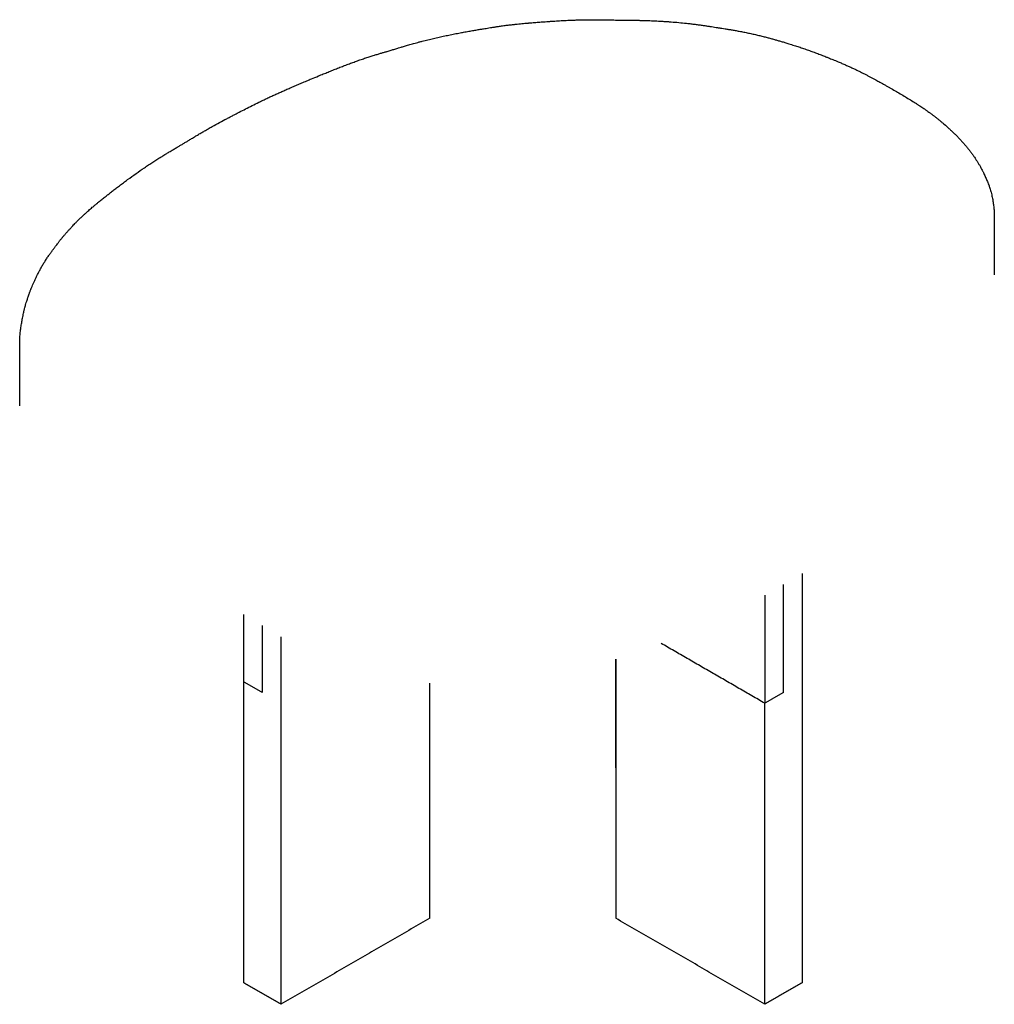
# Model space of a CAD drawing. Header units: millimetres. Extents: x -1839 to 1843, y -280 to 280.
# Tile 1 of 41: x -1839 to -1284, y -280 to 280. Entities that reach past the tile are written whole.
import ezdxf

# ---------------------------------------------------------------- set-up
doc = ezdxf.new("R2010")
doc.units = ezdxf.units.MM
doc.layers.add('Défaut', color=7, linetype='Continuous', true_color=0x000000)

msp = doc.modelspace()

# ---------------------------------------------------------------- linework, layer by layer
at = {"layer": 'Défaut', "lineweight": -3}
for points, knots in [([(-1791.59, 178.35), (-1791.29, 178.59), (-1790.99, 178.83), (-1790.68, 179.07), (-1790.3, 179.38), (-1789.92, 179.68), (-1789.54, 179.98), (-1789, 180.41), (-1788.46, 180.84), (-1787.92, 181.27), (-1787.32, 181.75), (-1786.71, 182.23), (-1786.11, 182.7), (-1785.45, 183.22), (-1784.79, 183.73), (-1784.12, 184.24), (-1783.42, 184.79), (-1782.72, 185.33), (-1782.01, 185.87), (-1781.26, 186.44), (-1780.51, 187.01), (-1779.76, 187.57), (-1778.96, 188.17), (-1778.15, 188.77), (-1777.34, 189.37), (-1775.76, 190.53), (-1774.15, 191.68), (-1772.53, 192.83), (-1770.95, 193.94), (-1769.35, 195.04), (-1767.73, 196.13), (-1766.94, 196.66), (-1766.15, 197.19), (-1765.35, 197.72), (-1764.56, 198.24), (-1763.77, 198.76), (-1762.98, 199.27), (-1762.19, 199.78), (-1761.41, 200.29), (-1760.62, 200.79), (-1760.23, 201.03), (-1759.84, 201.28), (-1759.45, 201.52), (-1759.07, 201.77), (-1758.68, 202.01), (-1758.29, 202.25), (-1757.55, 202.71), (-1756.8, 203.18), (-1756.05, 203.64), (-1755.57, 203.93), (-1755.09, 204.22), (-1754.6, 204.51), (-1753.91, 204.93), (-1753.22, 205.35), (-1752.52, 205.77), (-1751.86, 206.16), (-1751.2, 206.55), (-1750.54, 206.95), (-1749.92, 207.32), (-1749.29, 207.69), (-1748.67, 208.06), (-1748.18, 208.35), (-1747.68, 208.64), (-1747.19, 208.93), (-1746.91, 209.1), (-1746.63, 209.26), (-1746.34, 209.43), (-1745.78, 209.76), (-1745.23, 210.09), (-1744.67, 210.43), (-1744.13, 210.75), (-1743.6, 211.07), (-1743.07, 211.39), (-1742.5, 211.73), (-1741.94, 212.06), (-1741.38, 212.4), (-1740.68, 212.82), (-1739.99, 213.24), (-1739.3, 213.65), (-1738.68, 214.02), (-1738.06, 214.39), (-1737.44, 214.76), (-1736.8, 215.15), (-1736.15, 215.53), (-1735.5, 215.92), (-1734.82, 216.32), (-1734.15, 216.72), (-1733.47, 217.11), (-1732.76, 217.52), (-1732.05, 217.93), (-1731.33, 218.34), (-1730.97, 218.55), (-1730.6, 218.76), (-1730.23, 218.97), (-1729.87, 219.17), (-1729.51, 219.38), (-1729.14, 219.58), (-1727.74, 220.36), (-1726.32, 221.14), (-1724.89, 221.91), (-1723.56, 222.63), (-1722.23, 223.34), (-1720.88, 224.04), (-1720.25, 224.38), (-1719.62, 224.71), (-1718.99, 225.04), (-1718.38, 225.36), (-1717.77, 225.67), (-1717.16, 225.99), (-1716.86, 226.14), (-1716.57, 226.3), (-1716.27, 226.45), (-1715.99, 226.6), (-1715.7, 226.75), (-1715.41, 226.9), (-1714.84, 227.19), (-1714.26, 227.49), (-1713.68, 227.79), (-1712.5, 228.4), (-1711.32, 229.01), (-1710.13, 229.62), (-1708.9, 230.25), (-1707.67, 230.87), (-1706.43, 231.49), (-1705.14, 232.14), (-1703.85, 232.78), (-1702.55, 233.42), (-1701.88, 233.75), (-1701.21, 234.07), (-1700.54, 234.4), (-1699.86, 234.72), (-1699.18, 235.05), (-1698.49, 235.38), (-1697.74, 235.73), (-1696.98, 236.09), (-1696.22, 236.44), (-1695.51, 236.78), (-1694.79, 237.11), (-1694.06, 237.44), (-1693.33, 237.78), (-1692.59, 238.12), (-1691.84, 238.45), (-1691.08, 238.8), (-1690.32, 239.14), (-1689.55, 239.48), (-1688.77, 239.83), (-1687.97, 240.18), (-1687.18, 240.53), (-1686.36, 240.89), (-1685.54, 241.25), (-1684.71, 241.61), (-1683.85, 241.98), (-1683, 242.35), (-1682.14, 242.72), (-1681.26, 243.09), (-1680.38, 243.47), (-1679.49, 243.85), (-1678.59, 244.23), (-1677.69, 244.61), (-1676.78, 245), (-1676.29, 245.2), (-1675.81, 245.41), (-1675.32, 245.61), (-1674.39, 246), (-1673.47, 246.38), (-1672.55, 246.77), (-1671.25, 247.31), (-1669.94, 247.85), (-1668.63, 248.39), (-1667.71, 248.77), (-1666.78, 249.15), (-1665.86, 249.52), (-1664.94, 249.89), (-1664.03, 250.26), (-1663.11, 250.63), (-1662.21, 251), (-1661.3, 251.36), (-1660.39, 251.72), (-1659.49, 252.08), (-1658.59, 252.44), (-1657.68, 252.79), (-1656.79, 253.14), (-1655.9, 253.48), (-1655, 253.83), (-1654.12, 254.17), (-1653.23, 254.51), (-1652.34, 254.85), (-1651.45, 255.18), (-1650.56, 255.51), (-1649.67, 255.84), (-1648.77, 256.17), (-1647.88, 256.49), (-1646.98, 256.81), (-1646.53, 256.98), (-1646.08, 257.14), (-1645.62, 257.3), (-1645.17, 257.45), (-1644.72, 257.61), (-1644.26, 257.77), (-1643.38, 258.07), (-1642.5, 258.37), (-1641.62, 258.66), (-1640.78, 258.94), (-1639.95, 259.21), (-1639.11, 259.48), (-1638.33, 259.73), (-1637.55, 259.98), (-1636.77, 260.22), (-1636.06, 260.44), (-1635.34, 260.66), (-1634.63, 260.87), (-1633.99, 261.07), (-1633.35, 261.26), (-1632.71, 261.45), (-1632.16, 261.61), (-1631.6, 261.77), (-1631.05, 261.93), (-1630.72, 262.03), (-1630.39, 262.13), (-1630.05, 262.23), (-1629.84, 262.29), (-1629.63, 262.35), (-1629.42, 262.41), (-1628.7, 262.62), (-1627.98, 262.83), (-1627.26, 263.05), (-1626.52, 263.27), (-1625.77, 263.49), (-1625.03, 263.71), (-1624.33, 263.93), (-1623.63, 264.14), (-1622.93, 264.35), (-1622.43, 264.5), (-1621.94, 264.65), (-1621.44, 264.8), (-1621.21, 264.87), (-1620.99, 264.93), (-1620.76, 265), (-1620.4, 265.11), (-1620.03, 265.22), (-1619.66, 265.33), (-1619.27, 265.45), (-1618.88, 265.57), (-1618.48, 265.69), (-1618.06, 265.81), (-1617.63, 265.94), (-1617.21, 266.06), (-1616.75, 266.2), (-1616.29, 266.33), (-1615.83, 266.46), (-1615.35, 266.6), (-1614.86, 266.74), (-1614.37, 266.88), (-1613.85, 267.02), (-1613.33, 267.16), (-1612.81, 267.3), (-1612.27, 267.45), (-1611.73, 267.6), (-1611.19, 267.74), (-1610.63, 267.89), (-1610.07, 268.03), (-1609.52, 268.18), (-1608.97, 268.32), (-1608.42, 268.46), (-1607.87, 268.59), (-1607.33, 268.73), (-1606.79, 268.86), (-1606.24, 269), (-1605.71, 269.13), (-1605.17, 269.26), (-1604.62, 269.39), (-1603.57, 269.64), (-1602.52, 269.88), (-1601.47, 270.13), (-1600.4, 270.37), (-1599.34, 270.61), (-1598.27, 270.85), (-1597.21, 271.08), (-1596.15, 271.31), (-1595.08, 271.53), (-1594.02, 271.76), (-1592.95, 271.98), (-1591.88, 272.19), (-1590.81, 272.41), (-1589.74, 272.62), (-1588.67, 272.82), (-1588.14, 272.93), (-1587.6, 273.03), (-1587.06, 273.13), (-1586.71, 273.19), (-1586.35, 273.26), (-1585.99, 273.33), (-1585.47, 273.42), (-1584.95, 273.51), (-1584.43, 273.61), (-1583.94, 273.69), (-1583.44, 273.78), (-1582.94, 273.87), (-1582.02, 274.03), (-1581.09, 274.19), (-1580.16, 274.34), (-1579.73, 274.42), (-1579.29, 274.49), (-1578.86, 274.56), (-1578.04, 274.7), (-1577.21, 274.84), (-1576.39, 274.97), (-1575.78, 275.08), (-1575.17, 275.18), (-1574.56, 275.28), (-1574.08, 275.36), (-1573.6, 275.44), (-1573.11, 275.52), (-1572.58, 275.61), (-1572.05, 275.7), (-1571.52, 275.78), (-1570.94, 275.88), (-1570.37, 275.97), (-1569.79, 276.06), (-1569.17, 276.16), (-1568.56, 276.25), (-1567.94, 276.35), (-1567.27, 276.45), (-1566.61, 276.55), (-1565.94, 276.65), (-1565.23, 276.75), (-1564.52, 276.85), (-1563.81, 276.95), (-1563.25, 277.03), (-1562.7, 277.1), (-1562.15, 277.17), (-1561.42, 277.27), (-1560.69, 277.36), (-1559.96, 277.45), (-1559.13, 277.55), (-1558.29, 277.64), (-1557.45, 277.74), (-1556.79, 277.81), (-1556.13, 277.88), (-1555.47, 277.95), (-1554.84, 278.01), (-1554.21, 278.08), (-1553.58, 278.14), (-1552.99, 278.2), (-1552.39, 278.25), (-1551.8, 278.31), (-1551.24, 278.36), (-1550.68, 278.41), (-1550.12, 278.46), (-1549.86, 278.48), (-1549.59, 278.51), (-1549.32, 278.53), (-1549.2, 278.54), (-1549.07, 278.55), (-1548.94, 278.56), (-1548.81, 278.57), (-1548.67, 278.58), (-1548.54, 278.6), (-1548.29, 278.62), (-1548.03, 278.64), (-1547.78, 278.66), (-1546.76, 278.75), (-1545.74, 278.83), (-1544.72, 278.91), (-1543.7, 278.99), (-1542.67, 279.07), (-1541.65, 279.15), (-1540.63, 279.23), (-1539.61, 279.3), (-1538.59, 279.37), (-1538.12, 279.41), (-1537.65, 279.44), (-1537.18, 279.47), (-1536.92, 279.49), (-1536.66, 279.51), (-1536.4, 279.53), (-1535.29, 279.6), (-1534.19, 279.68), (-1533.08, 279.74), (-1531.86, 279.82), (-1530.64, 279.89), (-1529.42, 279.96), (-1528.1, 280.03), (-1526.78, 280.09), (-1525.45, 280.15), (-1524.75, 280.18), (-1524.05, 280.2), (-1523.35, 280.23), (-1522.64, 280.25), (-1521.93, 280.28), (-1521.22, 280.3), (-1520.52, 280.32), (-1519.81, 280.34), (-1519.11, 280.35), (-1518.4, 280.37), (-1517.7, 280.38), (-1516.99, 280.4), (-1515.59, 280.42), (-1514.18, 280.43), (-1512.77, 280.44), (-1511.37, 280.45), (-1509.97, 280.45), (-1508.56, 280.44), (-1508.21, 280.43), (-1507.86, 280.43), (-1507.5, 280.43), (-1507.16, 280.42), (-1506.82, 280.42), (-1506.48, 280.42), (-1505.83, 280.41), (-1505.17, 280.4), (-1504.52, 280.39), (-1503.93, 280.37), (-1503.33, 280.36), (-1502.73, 280.35), (-1502.18, 280.34), (-1501.64, 280.33), (-1501.09, 280.31), (-1500.53, 280.3), (-1499.97, 280.29), (-1499.4, 280.27), (-1498.98, 280.26), (-1498.55, 280.25), (-1498.13, 280.24), (-1497.76, 280.24), (-1497.39, 280.23), (-1497.02, 280.22), (-1496.86, 280.22), (-1496.7, 280.21), (-1496.54, 280.21), (-1496.39, 280.21), (-1496.24, 280.21), (-1496.08, 280.2), (-1495.76, 280.2), (-1495.44, 280.19), (-1495.12, 280.19), (-1494.76, 280.19), (-1494.4, 280.18), (-1494.04, 280.18), (-1493.64, 280.17), (-1493.24, 280.17), (-1492.83, 280.17), (-1492.31, 280.16), (-1491.78, 280.16), (-1491.26, 280.16), (-1490.76, 280.15), (-1490.27, 280.15), (-1489.78, 280.14), (-1489.24, 280.14), (-1488.7, 280.13), (-1488.17, 280.12), (-1487.58, 280.12), (-1487, 280.11), (-1486.42, 280.1), (-1486.11, 280.09), (-1485.81, 280.09), (-1485.5, 280.08), (-1485.19, 280.07), (-1484.88, 280.07), (-1484.57, 280.06), (-1483.94, 280.05), (-1483.31, 280.03), (-1482.68, 280.01), (-1482.04, 279.99), (-1481.4, 279.97), (-1480.76, 279.95), (-1480.11, 279.93), (-1479.46, 279.9), (-1478.81, 279.88), (-1478.15, 279.85), (-1477.49, 279.82), (-1476.84, 279.79), (-1476.17, 279.76), (-1475.51, 279.72), (-1474.84, 279.69), (-1474.18, 279.65), (-1473.51, 279.61), (-1472.84, 279.57), (-1472.17, 279.53), (-1471.5, 279.49), (-1470.83, 279.44), (-1470.14, 279.39), (-1469.45, 279.34), (-1468.76, 279.29), (-1467.33, 279.19), (-1465.91, 279.07), (-1464.48, 278.95), (-1462.99, 278.81), (-1461.49, 278.67), (-1460, 278.52), (-1459.23, 278.44), (-1458.45, 278.35), (-1457.68, 278.26), (-1456.89, 278.18), (-1456.1, 278.08), (-1455.31, 277.99), (-1454.47, 277.88), (-1453.62, 277.78), (-1452.78, 277.67), (-1452.04, 277.57), (-1451.29, 277.47), (-1450.55, 277.36), (-1449.85, 277.27), (-1449.15, 277.17), (-1448.45, 277.06), (-1447.79, 276.97), (-1447.14, 276.87), (-1446.48, 276.77), (-1445.87, 276.68), (-1445.25, 276.58), (-1444.63, 276.49), (-1444.06, 276.4), (-1443.48, 276.31), (-1442.9, 276.22), (-1442.36, 276.13), (-1441.81, 276.04), (-1441.27, 275.96), (-1440.99, 275.91), (-1440.7, 275.87), (-1440.42, 275.82), (-1440.13, 275.78), (-1439.85, 275.73), (-1439.56, 275.69), (-1439.28, 275.64), (-1439.01, 275.6), (-1438.73, 275.55), (-1438.14, 275.46), (-1437.54, 275.36), (-1436.94, 275.27), (-1436.29, 275.16), (-1435.64, 275.06), (-1434.99, 274.95), (-1434.29, 274.83), (-1433.59, 274.71), (-1432.89, 274.59), (-1432.14, 274.47), (-1431.39, 274.34), (-1430.65, 274.2), (-1430.25, 274.13), (-1429.86, 274.06), (-1429.47, 273.99), (-1429.06, 273.92), (-1428.65, 273.84), (-1428.25, 273.76), (-1427.83, 273.69), (-1427.4, 273.61), (-1426.98, 273.52), (-1426.55, 273.44), (-1426.12, 273.36), (-1425.69, 273.27), (-1425.24, 273.18), (-1424.79, 273.09), (-1424.34, 273), (-1423.89, 272.9), (-1423.43, 272.81), (-1422.98, 272.71), (-1422.53, 272.62), (-1422.09, 272.52), (-1421.64, 272.42), (-1421.2, 272.32), (-1420.76, 272.23), (-1420.33, 272.13), (-1419.47, 271.93), (-1418.62, 271.73), (-1417.77, 271.53), (-1416.96, 271.33), (-1416.15, 271.13), (-1415.34, 270.92), (-1414.57, 270.73), (-1413.81, 270.53), (-1413.04, 270.33), (-1412.32, 270.14), (-1411.61, 269.94), (-1410.89, 269.75), (-1410.21, 269.56), (-1409.54, 269.37), (-1408.86, 269.18), (-1408.22, 269), (-1407.58, 268.82), (-1406.94, 268.63), (-1406.28, 268.44), (-1405.63, 268.25), (-1404.97, 268.06), (-1404.26, 267.85), (-1403.55, 267.64), (-1402.84, 267.43), (-1402.07, 267.2), (-1401.3, 266.97), (-1400.54, 266.73), (-1399.53, 266.42), (-1398.51, 266.11), (-1397.51, 265.78), (-1396.64, 265.51), (-1395.77, 265.23), (-1394.91, 264.94), (-1394.01, 264.64), (-1393.1, 264.34), (-1392.21, 264.03), (-1391.26, 263.71), (-1390.33, 263.39), (-1389.4, 263.06), (-1388.79, 262.84), (-1388.18, 262.62), (-1387.57, 262.4), (-1387.11, 262.23), (-1386.64, 262.06), (-1386.18, 261.89), (-1385.72, 261.72), (-1385.26, 261.55), (-1384.8, 261.37), (-1383.9, 261.04), (-1383.01, 260.7), (-1382.12, 260.35), (-1381.26, 260.02), (-1380.4, 259.68), (-1379.54, 259.34), (-1379.04, 259.14), (-1378.53, 258.94), (-1378.03, 258.74), (-1377.22, 258.41), (-1376.41, 258.08), (-1375.61, 257.75), (-1374.58, 257.33), (-1373.55, 256.9), (-1372.53, 256.47), (-1371.81, 256.17), (-1371.08, 255.86), (-1370.36, 255.55), (-1369.67, 255.25), (-1368.98, 254.95), (-1368.29, 254.65), (-1367.62, 254.35), (-1366.95, 254.06), (-1366.29, 253.76), (-1365.63, 253.46), (-1364.98, 253.16), (-1364.34, 252.87), (-1363.7, 252.57), (-1363.07, 252.27), (-1362.44, 251.98), (-1361.83, 251.68), (-1361.22, 251.39), (-1360.61, 251.09), (-1360.02, 250.81), (-1359.44, 250.52), (-1358.86, 250.22), (-1358.3, 249.94), (-1357.75, 249.66), (-1357.2, 249.38), (-1356.67, 249.11), (-1356.14, 248.83), (-1355.61, 248.56), (-1355.1, 248.29), (-1354.58, 248.02), (-1354.07, 247.74), (-1353.56, 247.47), (-1353.05, 247.2), (-1352.55, 246.93), (-1352.05, 246.66), (-1351.55, 246.39), (-1351.05, 246.12), (-1350.29, 245.71), (-1349.54, 245.29), (-1348.79, 244.88), (-1347.82, 244.34), (-1346.85, 243.8), (-1345.88, 243.26), (-1345.41, 242.99), (-1344.93, 242.72), (-1344.45, 242.45), (-1343.97, 242.18), (-1343.5, 241.91), (-1343.02, 241.64), (-1342.05, 241.09), (-1341.09, 240.53), (-1340.12, 239.98), (-1339.14, 239.41), (-1338.17, 238.84), (-1337.19, 238.27), (-1336.21, 237.69), (-1335.23, 237.1), (-1334.26, 236.51), (-1333.29, 235.93), (-1332.33, 235.34), (-1331.37, 234.75), (-1330.46, 234.18), (-1329.55, 233.61), (-1328.65, 233.04), (-1328.2, 232.76), (-1327.76, 232.48), (-1327.33, 232.19), (-1326.9, 231.92), (-1326.47, 231.64), (-1326.04, 231.36), (-1325.63, 231.08), (-1325.21, 230.81), (-1324.8, 230.53), (-1324.44, 230.3), (-1324.09, 230.06), (-1323.73, 229.82), (-1323.53, 229.68), (-1323.32, 229.54), (-1323.12, 229.4), (-1322.7, 229.11), (-1322.27, 228.82), (-1321.86, 228.53), (-1321.53, 228.3), (-1321.21, 228.07), (-1320.89, 227.84), (-1320.67, 227.68), (-1320.45, 227.52), (-1320.23, 227.37), (-1320.02, 227.21), (-1319.8, 227.05), (-1319.58, 226.89), (-1319.36, 226.72), (-1319.15, 226.56), (-1318.93, 226.4), (-1318.71, 226.24), (-1318.5, 226.07), (-1318.28, 225.91), (-1317.86, 225.58), (-1317.43, 225.25), (-1317.01, 224.92), (-1316.6, 224.59), (-1316.19, 224.27), (-1315.78, 223.94), (-1315.38, 223.61), (-1314.99, 223.29), (-1314.59, 222.96), (-1314.19, 222.62), (-1313.79, 222.29), (-1313.39, 221.95), (-1312.97, 221.59), (-1312.55, 221.23), (-1312.13, 220.87), (-1311.25, 220.1), (-1310.38, 219.33), (-1309.52, 218.55), (-1309.05, 218.12), (-1308.58, 217.69), (-1308.11, 217.25), (-1307.62, 216.79), (-1307.14, 216.33), (-1306.66, 215.87), (-1306.16, 215.39), (-1305.67, 214.9), (-1305.19, 214.41), (-1304.94, 214.16), (-1304.69, 213.91), (-1304.44, 213.66), (-1304.29, 213.5), (-1304.14, 213.35), (-1304, 213.2), (-1303.75, 212.94), (-1303.5, 212.68), (-1303.25, 212.42), (-1302.77, 211.9), (-1302.3, 211.39), (-1301.83, 210.87), (-1301.37, 210.36), (-1300.92, 209.84), (-1300.48, 209.33), (-1300.04, 208.82), (-1299.61, 208.31), (-1299.19, 207.8), (-1298.78, 207.3), (-1298.37, 206.79), (-1297.97, 206.28), (-1297.58, 205.78), (-1297.19, 205.28), (-1296.81, 204.77), (-1296.62, 204.52), (-1296.43, 204.26), (-1296.24, 204), (-1295.88, 203.5), (-1295.52, 203), (-1295.17, 202.5), (-1294.96, 202.2), (-1294.76, 201.9), (-1294.56, 201.6), (-1294.23, 201.11), (-1293.91, 200.62), (-1293.6, 200.13), (-1293.29, 199.66), (-1293, 199.18), (-1292.71, 198.71), (-1292.44, 198.25), (-1292.17, 197.79), (-1291.91, 197.33), (-1291.65, 196.89), (-1291.41, 196.45), (-1291.17, 196.01), (-1290.94, 195.59), (-1290.72, 195.18), (-1290.51, 194.76), (-1290.26, 194.29), (-1290.02, 193.81), (-1289.79, 193.33), (-1289.61, 192.97), (-1289.43, 192.61), (-1289.26, 192.25), (-1289.09, 191.89), (-1288.92, 191.54), (-1288.76, 191.18), (-1288.59, 190.81), (-1288.42, 190.43), (-1288.25, 190.06), (-1288.08, 189.66), (-1287.91, 189.27), (-1287.74, 188.87), (-1287.57, 188.45), (-1287.4, 188.03), (-1287.23, 187.62), (-1287.06, 187.18), (-1286.9, 186.74), (-1286.74, 186.3), (-1286.52, 185.71), (-1286.32, 185.13), (-1286.13, 184.54), (-1285.98, 184.06), (-1285.83, 183.58), (-1285.69, 183.1), (-1285.6, 182.78), (-1285.51, 182.45), (-1285.42, 182.13), (-1285.29, 181.65), (-1285.17, 181.17), (-1285.06, 180.69), (-1284.95, 180.22), (-1284.85, 179.75), (-1284.75, 179.29), (-1284.66, 178.83), (-1284.57, 178.38), (-1284.49, 177.93), (-1284.44, 177.67), (-1284.4, 177.41), (-1284.35, 177.15), (-1284.28, 176.71), (-1284.21, 176.27), (-1284.15, 175.83), (-1284.09, 175.41), (-1284.03, 174.98), (-1283.98, 174.55), (-1283.93, 174.13), (-1283.89, 173.71), (-1283.85, 173.29), (-1283.81, 172.88), (-1283.77, 172.46), (-1283.74, 172.05), (-1283.71, 171.64), (-1283.68, 171.24), (-1283.66, 170.83), (-1283.62, 170.03), (-1283.59, 169.24), (-1283.58, 168.45), (-1283.58, 168.21), (-1283.58, 167.98), (-1283.58, 167.75)], [0, 0, 0, 0, 1.551627, 1.551627, 1.551627, 3.496601, 3.496601, 3.496601, 6.254117, 6.254117, 6.254117, 9.324867, 9.324867, 9.324867, 12.651085, 12.651085, 12.651085, 16.179906, 16.179906, 16.179906, 19.877402, 19.877402, 19.877402, 23.825042, 23.825042, 23.825042, 31.504526, 31.504526, 31.504526, 38.974338, 38.974338, 38.974338, 42.614452, 42.614452, 42.614452, 46.204308, 46.204308, 46.204308, 49.727243, 49.727243, 49.727243, 51.456373, 51.456373, 51.456373, 53.167293, 53.167293, 53.167293, 56.45505, 56.45505, 56.45505, 58.55024, 58.55024, 58.55024, 61.55874, 61.55874, 61.55874, 64.402221, 64.402221, 64.402221, 67.086832, 67.086832, 67.086832, 69.201233, 69.201233, 69.201233, 70.417887, 70.417887, 70.417887, 72.818165, 72.818165, 72.818165, 75.129292, 75.129292, 75.129292, 77.570555, 77.570555, 77.570555, 80.564605, 80.564605, 80.564605, 83.24059, 83.24059, 83.24059, 86.029092, 86.029092, 86.029092, 88.931124, 88.931124, 88.931124, 91.948277, 91.948277, 91.948277, 93.488662, 93.488662, 93.488662, 95.012128, 95.012128, 95.012128, 100.87213, 100.87213, 100.87213, 106.325353, 106.325353, 106.325353, 108.887465, 108.887465, 108.887465, 111.347478, 111.347478, 111.347478, 112.538563, 112.538563, 112.538563, 113.695285, 113.695285, 113.695285, 116.018842, 116.018842, 116.018842, 120.77471, 120.77471, 120.77471, 125.701524, 125.701524, 125.701524, 130.816774, 130.816774, 130.816774, 133.445827, 133.445827, 133.445827, 136.10265, 136.10265, 136.10265, 139.02876, 139.02876, 139.02876, 141.795636, 141.795636, 141.795636, 144.624812, 144.624812, 144.624812, 147.523179, 147.523179, 147.523179, 150.510875, 150.510875, 150.510875, 153.610903, 153.610903, 153.610903, 156.81924, 156.81924, 156.81924, 160.112094, 160.112094, 160.112094, 163.473875, 163.473875, 163.473875, 165.288968, 165.288968, 165.288968, 168.703726, 168.703726, 168.703726, 173.524588, 173.524588, 173.524588, 176.920995, 176.920995, 176.920995, 180.27241, 180.27241, 180.27241, 183.588151, 183.588151, 183.588151, 186.862604, 186.862604, 186.862604, 190.092238, 190.092238, 190.092238, 193.288651, 193.288651, 193.288651, 196.467628, 196.467628, 196.467628, 199.639539, 199.639539, 199.639539, 201.230259, 201.230259, 201.230259, 202.819018, 202.819018, 202.819018, 205.886578, 205.886578, 205.886578, 208.766676, 208.766676, 208.766676, 211.432627, 211.432627, 211.432627, 213.854995, 213.854995, 213.854995, 216.011694, 216.011694, 216.011694, 217.876744, 217.876744, 217.876744, 218.99323, 218.99323, 218.99323, 219.698948, 219.698948, 219.698948, 222.12761, 222.12761, 222.12761, 224.64197, 224.64197, 224.64197, 227.011077, 227.011077, 227.011077, 228.690809, 228.690809, 228.690809, 229.45367, 229.45367, 229.45367, 230.696665, 230.696665, 230.696665, 232.024978, 232.024978, 232.024978, 233.456558, 233.456558, 233.456558, 234.993662, 234.993662, 234.993662, 236.627799, 236.627799, 236.627799, 238.349137, 238.349137, 238.349137, 240.145444, 240.145444, 240.145444, 241.974902, 241.974902, 241.974902, 243.769889, 243.769889, 243.769889, 245.542282, 245.542282, 245.542282, 247.299055, 247.299055, 247.299055, 250.706988, 250.706988, 250.706988, 254.139391, 254.139391, 254.139391, 257.542724, 257.542724, 257.542724, 260.940951, 260.940951, 260.940951, 264.330169, 264.330169, 264.330169, 266.021452, 266.021452, 266.021452, 267.150188, 267.150188, 267.150188, 268.77746, 268.77746, 268.77746, 270.335653, 270.335653, 270.335653, 273.240201, 273.240201, 273.240201, 274.596093, 274.596093, 274.596093, 277.164245, 277.164245, 277.164245, 279.065393, 279.065393, 279.065393, 280.579088, 280.579088, 280.579088, 282.234671, 282.234671, 282.234671, 284.025291, 284.025291, 284.025291, 285.948565, 285.948565, 285.948565, 288.006799, 288.006799, 288.006799, 290.2076, 290.2076, 290.2076, 291.906544, 291.906544, 291.906544, 294.144797, 294.144797, 294.144797, 296.706049, 296.706049, 296.706049, 298.726047, 298.726047, 298.726047, 300.639509, 300.639509, 300.639509, 302.446461, 302.446461, 302.446461, 304.142378, 304.142378, 304.142378, 304.949076, 304.949076, 304.949076, 305.34085, 305.34085, 305.34085, 305.738854, 305.738854, 305.738854, 306.511407, 306.511407, 306.511407, 309.600501, 309.600501, 309.600501, 312.697528, 312.697528, 312.697528, 315.78821, 315.78821, 315.78821, 317.200521, 317.200521, 317.200521, 317.987724, 317.987724, 317.987724, 321.334585, 321.334585, 321.334585, 325.005305, 325.005305, 325.005305, 328.991835, 328.991835, 328.991835, 331.100657, 331.100657, 331.100657, 333.226551, 333.226551, 333.226551, 335.343957, 335.343957, 335.343957, 337.463034, 337.463034, 337.463034, 341.681692, 341.681692, 341.681692, 345.893584, 345.893584, 345.893584, 346.952357, 346.952357, 346.952357, 347.980905, 347.980905, 347.980905, 349.93192, 349.93192, 349.93192, 351.72776, 351.72776, 351.72776, 353.364367, 353.364367, 353.364367, 355.059656, 355.059656, 355.059656, 356.334164, 356.334164, 356.334164, 357.438297, 357.438297, 357.438297, 357.925346, 357.925346, 357.925346, 358.377941, 358.377941, 358.377941, 359.341708, 359.341708, 359.341708, 360.424068, 360.424068, 360.424068, 361.628549, 361.628549, 361.628549, 363.205876, 363.205876, 363.205876, 364.68855, 364.68855, 364.68855, 366.298864, 366.298864, 366.298864, 368.045865, 368.045865, 368.045865, 368.964467, 368.964467, 368.964467, 369.899772, 369.899772, 369.899772, 371.789893, 371.789893, 371.789893, 373.713058, 373.713058, 373.713058, 375.665734, 375.665734, 375.665734, 377.644073, 377.644073, 377.644073, 379.644257, 379.644257, 379.644257, 381.655513, 381.655513, 381.655513, 383.685359, 383.685359, 383.685359, 385.767738, 385.767738, 385.767738, 390.08587, 390.08587, 390.08587, 394.626827, 394.626827, 394.626827, 396.989995, 396.989995, 396.989995, 399.407441, 399.407441, 399.407441, 401.999234, 401.999234, 401.999234, 404.289851, 404.289851, 404.289851, 406.453116, 406.453116, 406.453116, 408.486516, 408.486516, 408.486516, 410.397748, 410.397748, 410.397748, 412.196008, 412.196008, 412.196008, 413.885897, 413.885897, 413.885897, 414.77226, 414.77226, 414.77226, 415.658624, 415.658624, 415.658624, 416.518943, 416.518943, 416.518943, 418.374318, 418.374318, 418.374318, 420.400689, 420.400689, 420.400689, 422.58955, 422.58955, 422.58955, 424.936944, 424.936944, 424.936944, 426.171091, 426.171091, 426.171091, 427.453527, 427.453527, 427.453527, 428.781867, 428.781867, 428.781867, 430.153504, 430.153504, 430.153504, 431.576485, 431.576485, 431.576485, 433.025126, 433.025126, 433.025126, 434.458428, 434.458428, 434.458428, 435.867816, 435.867816, 435.867816, 438.622468, 438.622468, 438.622468, 441.27, 441.27, 441.27, 443.788802, 443.788802, 443.788802, 446.168666, 446.168666, 446.168666, 448.420054, 448.420054, 448.420054, 450.56359, 450.56359, 450.56359, 452.764658, 452.764658, 452.764658, 455.16613, 455.16613, 455.16613, 457.75667, 457.75667, 457.75667, 461.208467, 461.208467, 461.208467, 464.184898, 464.184898, 464.184898, 467.316572, 467.316572, 467.316572, 470.59594, 470.59594, 470.59594, 472.74412, 472.74412, 472.74412, 474.40113, 474.40113, 474.40113, 476.040685, 476.040685, 476.040685, 479.247497, 479.247497, 479.247497, 482.366609, 482.366609, 482.366609, 484.204921, 484.204921, 484.204921, 487.16455, 487.16455, 487.16455, 490.958001, 490.958001, 490.958001, 493.657976, 493.657976, 493.657976, 496.251076, 496.251076, 496.251076, 498.781054, 498.781054, 498.781054, 501.265828, 501.265828, 501.265828, 503.709208, 503.709208, 503.709208, 506.094903, 506.094903, 506.094903, 508.401348, 508.401348, 508.401348, 510.618028, 510.618028, 510.618028, 512.746919, 512.746919, 512.746919, 514.838027, 514.838027, 514.838027, 516.910707, 516.910707, 516.910707, 518.971286, 518.971286, 518.971286, 522.083314, 522.083314, 522.083314, 526.126162, 526.126162, 526.126162, 528.125901, 528.125901, 528.125901, 530.13166, 530.13166, 530.13166, 534.216391, 534.216391, 534.216391, 538.381178, 538.381178, 538.381178, 542.606365, 542.606365, 542.606365, 546.803774, 546.803774, 546.803774, 550.836106, 550.836106, 550.836106, 552.806823, 552.806823, 552.806823, 554.73958, 554.73958, 554.73958, 556.634899, 556.634899, 556.634899, 558.267816, 558.267816, 558.267816, 559.21836, 559.21836, 559.21836, 561.188314, 561.188314, 561.188314, 562.72406, 562.72406, 562.72406, 563.771686, 563.771686, 563.771686, 564.828325, 564.828325, 564.828325, 565.892693, 565.892693, 565.892693, 566.963686, 566.963686, 566.963686, 569.092891, 569.092891, 569.092891, 571.193355, 571.193355, 571.193355, 573.268504, 573.268504, 573.268504, 575.388861, 575.388861, 575.388861, 577.648719, 577.648719, 577.648719, 582.426854, 582.426854, 582.426854, 585.090744, 585.090744, 585.090744, 587.88534, 587.88534, 587.88534, 590.80768, 590.80768, 590.80768, 592.318106, 592.318106, 592.318106, 593.222808, 593.222808, 593.222808, 594.768357, 594.768357, 594.768357, 597.807753, 597.807753, 597.807753, 600.796372, 600.796372, 600.796372, 603.73789, 603.73789, 603.73789, 606.636103, 606.636103, 606.636103, 609.495533, 609.495533, 609.495533, 610.958858, 610.958858, 610.958858, 613.765024, 613.765024, 613.765024, 615.446268, 615.446268, 615.446268, 618.16245, 618.16245, 618.16245, 620.780424, 620.780424, 620.780424, 623.299658, 623.299658, 623.299658, 625.700176, 625.700176, 625.700176, 627.963813, 627.963813, 627.963813, 630.536071, 630.536071, 630.536071, 632.490557, 632.490557, 632.490557, 634.398625, 634.398625, 634.398625, 636.410743, 636.410743, 636.410743, 638.532157, 638.532157, 638.532157, 640.764653, 640.764653, 640.764653, 643.099135, 643.099135, 643.099135, 646.205802, 646.205802, 646.205802, 648.730976, 648.730976, 648.730976, 650.446784, 650.446784, 650.446784, 652.966911, 652.966911, 652.966911, 655.41026, 655.41026, 655.41026, 657.783121, 657.783121, 657.783121, 659.131848, 659.131848, 659.131848, 661.419555, 661.419555, 661.419555, 663.657285, 663.657285, 663.657285, 665.841399, 665.841399, 665.841399, 667.985143, 667.985143, 667.985143, 670.105196, 670.105196, 670.105196, 674.232969, 674.232969, 674.232969, 675.436993, 675.436993, 675.436993, 675.436993]), ([(-1838.81, 93.04), (-1838.81, 93.27), (-1838.81, 93.51), (-1838.81, 93.74), (-1838.81, 93.93), (-1838.81, 94.11), (-1838.8, 94.29), (-1838.8, 94.55), (-1838.8, 94.81), (-1838.8, 95.07), (-1838.8, 95.44), (-1838.8, 95.81), (-1838.79, 96.18), (-1838.79, 96.58), (-1838.78, 96.99), (-1838.77, 97.39), (-1838.76, 97.83), (-1838.75, 98.27), (-1838.73, 98.71), (-1838.71, 99.18), (-1838.68, 99.66), (-1838.65, 100.13), (-1838.62, 100.61), (-1838.58, 101.09), (-1838.54, 101.57), (-1838.5, 102.05), (-1838.45, 102.52), (-1838.39, 103), (-1838.34, 103.47), (-1838.28, 103.93), (-1838.22, 104.4), (-1838.16, 104.86), (-1838.09, 105.32), (-1838.02, 105.79), (-1837.95, 106.24), (-1837.88, 106.69), (-1837.8, 107.15), (-1837.72, 107.59), (-1837.64, 108.04), (-1837.56, 108.49), (-1837.48, 108.93), (-1837.4, 109.37), (-1837.31, 109.81), (-1837.23, 110.25), (-1837.14, 110.69), (-1837.06, 111.12), (-1837.01, 111.34), (-1836.97, 111.56), (-1836.92, 111.78), (-1836.88, 112), (-1836.83, 112.23), (-1836.78, 112.46), (-1836.68, 112.94), (-1836.58, 113.41), (-1836.48, 113.89), (-1836.4, 114.22), (-1836.33, 114.55), (-1836.25, 114.88), (-1836.13, 115.42), (-1836, 115.95), (-1835.86, 116.48), (-1835.79, 116.76), (-1835.72, 117.04), (-1835.64, 117.32), (-1835.6, 117.46), (-1835.56, 117.6), (-1835.52, 117.75), (-1835.45, 118.02), (-1835.37, 118.29), (-1835.29, 118.56), (-1835.14, 119.08), (-1834.98, 119.6), (-1834.81, 120.13), (-1834.69, 120.51), (-1834.56, 120.9), (-1834.43, 121.29), (-1834.36, 121.5), (-1834.29, 121.71), (-1834.22, 121.93), (-1834.15, 122.12), (-1834.09, 122.32), (-1834.02, 122.51), (-1833.96, 122.69), (-1833.9, 122.86), (-1833.83, 123.04), (-1833.81, 123.12), (-1833.78, 123.2), (-1833.75, 123.28), (-1833.7, 123.44), (-1833.64, 123.59), (-1833.59, 123.75), (-1833.47, 124.07), (-1833.36, 124.39), (-1833.24, 124.72), (-1833.18, 124.9), (-1833.11, 125.08), (-1833.05, 125.26), (-1832.95, 125.53), (-1832.85, 125.79), (-1832.75, 126.06), (-1832.67, 126.27), (-1832.59, 126.47), (-1832.52, 126.68), (-1832.46, 126.82), (-1832.4, 126.96), (-1832.35, 127.11), (-1832.26, 127.33), (-1832.17, 127.55), (-1832.08, 127.77), (-1831.89, 128.24), (-1831.7, 128.71), (-1831.5, 129.18), (-1831.39, 129.45), (-1831.27, 129.72), (-1831.15, 129.99), (-1830.93, 130.51), (-1830.69, 131.03), (-1830.46, 131.55), (-1830.21, 132.1), (-1829.95, 132.65), (-1829.69, 133.2), (-1829.41, 133.78), (-1829.12, 134.36), (-1828.83, 134.93), (-1828.53, 135.53), (-1828.22, 136.13), (-1827.91, 136.73), (-1827.58, 137.35), (-1827.25, 137.96), (-1826.91, 138.57), (-1826.56, 139.2), (-1826.2, 139.82), (-1825.84, 140.44), (-1825.65, 140.76), (-1825.46, 141.08), (-1825.27, 141.39), (-1825.08, 141.71), (-1824.88, 142.03), (-1824.69, 142.35), (-1824.59, 142.51), (-1824.49, 142.67), (-1824.38, 142.83), (-1824.28, 142.99), (-1824.18, 143.15), (-1824.08, 143.31), (-1823.88, 143.63), (-1823.67, 143.94), (-1823.47, 144.25), (-1823.07, 144.85), (-1822.68, 145.44), (-1822.27, 146.03), (-1821.89, 146.57), (-1821.51, 147.11), (-1821.12, 147.65), (-1820.77, 148.14), (-1820.41, 148.63), (-1820.06, 149.12), (-1819.89, 149.35), (-1819.72, 149.58), (-1819.56, 149.8), (-1819.39, 150.02), (-1819.23, 150.24), (-1819.07, 150.46), (-1818.75, 150.89), (-1818.43, 151.31), (-1818.11, 151.74), (-1817.86, 152.08), (-1817.6, 152.42), (-1817.34, 152.75), (-1817.2, 152.95), (-1817.05, 153.14), (-1816.9, 153.34), (-1816.76, 153.52), (-1816.61, 153.71), (-1816.47, 153.9), (-1816.34, 154.06), (-1816.21, 154.23), (-1816.08, 154.4), (-1815.95, 154.57), (-1815.81, 154.75), (-1815.67, 154.92), (-1815.54, 155.1), (-1815.4, 155.27), (-1815.26, 155.45), (-1815.12, 155.63), (-1814.97, 155.81), (-1814.82, 155.99), (-1814.67, 156.18), (-1814.52, 156.36), (-1814.36, 156.55), (-1814.31, 156.61), (-1814.26, 156.68), (-1814.2, 156.74), (-1814.12, 156.84), (-1814.04, 156.93), (-1813.96, 157.03), (-1813.86, 157.15), (-1813.75, 157.28), (-1813.64, 157.41), (-1813.49, 157.58), (-1813.34, 157.76), (-1813.18, 157.94), (-1813.04, 158.1), (-1812.89, 158.26), (-1812.75, 158.43), (-1812.59, 158.6), (-1812.44, 158.77), (-1812.28, 158.95), (-1812.15, 159.1), (-1812.02, 159.24), (-1811.88, 159.39), (-1811.73, 159.56), (-1811.59, 159.72), (-1811.44, 159.89), (-1811.09, 160.27), (-1810.73, 160.66), (-1810.38, 161.05), (-1809.97, 161.5), (-1809.55, 161.94), (-1809.13, 162.39), (-1808.91, 162.63), (-1808.68, 162.87), (-1808.45, 163.11), (-1808.21, 163.37), (-1807.97, 163.62), (-1807.73, 163.87), (-1807.47, 164.14), (-1807.22, 164.4), (-1806.96, 164.66), (-1806.77, 164.86), (-1806.58, 165.06), (-1806.38, 165.26), (-1806.12, 165.52), (-1805.86, 165.77), (-1805.61, 166.03), (-1805.36, 166.28), (-1805.1, 166.53), (-1804.85, 166.78), (-1804.61, 167.02), (-1804.36, 167.26), (-1804.12, 167.49), (-1803.88, 167.72), (-1803.64, 167.95), (-1803.4, 168.18), (-1803.18, 168.39), (-1802.95, 168.61), (-1802.72, 168.83), (-1802.3, 169.23), (-1801.87, 169.62), (-1801.44, 170.02), (-1801.25, 170.2), (-1801.05, 170.38), (-1800.86, 170.56), (-1800.76, 170.64), (-1800.67, 170.73), (-1800.58, 170.81), (-1800.22, 171.14), (-1799.85, 171.47), (-1799.49, 171.79), (-1799.15, 172.1), (-1798.81, 172.4), (-1798.46, 172.7), (-1798.12, 173), (-1797.77, 173.3), (-1797.43, 173.59), (-1797.16, 173.82), (-1796.89, 174.05), (-1796.62, 174.27), (-1796.55, 174.33), (-1796.48, 174.39), (-1796.41, 174.45), (-1796.26, 174.57), (-1796.11, 174.7), (-1795.96, 174.82), (-1795.81, 174.95), (-1795.65, 175.08), (-1795.49, 175.21), (-1795.33, 175.34), (-1795.17, 175.47), (-1795, 175.6), (-1794.92, 175.67), (-1794.83, 175.74), (-1794.75, 175.81), (-1794.67, 175.87), (-1794.59, 175.94), (-1794.52, 176), (-1794.32, 176.15), (-1794.13, 176.31), (-1793.94, 176.46), (-1793.61, 176.73), (-1793.28, 176.99), (-1792.95, 177.25), (-1792.82, 177.36), (-1792.69, 177.47), (-1792.55, 177.58), (-1792.23, 177.83), (-1791.91, 178.09), (-1791.59, 178.35)], [1621.786194, 1621.786194, 1621.786194, 1621.786194, 1623.005252, 1623.005252, 1623.005252, 1623.959619, 1623.959619, 1623.959619, 1625.29925, 1625.29925, 1625.29925, 1627.227596, 1627.227596, 1627.227596, 1629.324259, 1629.324259, 1629.324259, 1631.607954, 1631.607954, 1631.607954, 1634.075478, 1634.075478, 1634.075478, 1636.57402, 1636.57402, 1636.57402, 1639.041907, 1639.041907, 1639.041907, 1641.480435, 1641.480435, 1641.480435, 1643.88694, 1643.88694, 1643.88694, 1646.253832, 1646.253832, 1646.253832, 1648.586899, 1648.586899, 1648.586899, 1650.897078, 1650.897078, 1650.897078, 1653.181853, 1653.181853, 1653.181853, 1654.325411, 1654.325411, 1654.325411, 1655.507805, 1655.507805, 1655.507805, 1658.011611, 1658.011611, 1658.011611, 1659.745815, 1659.745815, 1659.745815, 1662.539025, 1662.539025, 1662.539025, 1664.003213, 1664.003213, 1664.003213, 1664.755568, 1664.755568, 1664.755568, 1666.179923, 1666.179923, 1666.179923, 1668.940426, 1668.940426, 1668.940426, 1670.990336, 1670.990336, 1670.990336, 1672.112722, 1672.112722, 1672.112722, 1673.146102, 1673.146102, 1673.146102, 1674.081015, 1674.081015, 1674.081015, 1674.508901, 1674.508901, 1674.508901, 1675.32937, 1675.32937, 1675.32937, 1677.047313, 1677.047313, 1677.047313, 1677.997742, 1677.997742, 1677.997742, 1679.429191, 1679.429191, 1679.429191, 1680.521918, 1680.521918, 1680.521918, 1681.279227, 1681.279227, 1681.279227, 1682.462057, 1682.462057, 1682.462057, 1684.96235, 1684.96235, 1684.96235, 1686.414782, 1686.414782, 1686.414782, 1689.199656, 1689.199656, 1689.199656, 1692.162564, 1692.162564, 1692.162564, 1695.287075, 1695.287075, 1695.287075, 1698.537501, 1698.537501, 1698.537501, 1701.874081, 1701.874081, 1701.874081, 1705.291319, 1705.291319, 1705.291319, 1707.031881, 1707.031881, 1707.031881, 1708.788299, 1708.788299, 1708.788299, 1709.672142, 1709.672142, 1709.672142, 1710.563933, 1710.563933, 1710.563933, 1712.304428, 1712.304428, 1712.304428, 1715.600882, 1715.600882, 1715.600882, 1718.639445, 1718.639445, 1718.639445, 1721.403407, 1721.403407, 1721.403407, 1722.679889, 1722.679889, 1722.679889, 1723.915446, 1723.915446, 1723.915446, 1726.328947, 1726.328947, 1726.328947, 1728.248749, 1728.248749, 1728.248749, 1729.35191, 1729.35191, 1729.35191, 1730.415152, 1730.415152, 1730.415152, 1731.361429, 1731.361429, 1731.361429, 1732.358206, 1732.358206, 1732.358206, 1733.357068, 1733.357068, 1733.357068, 1734.393554, 1734.393554, 1734.393554, 1735.467914, 1735.467914, 1735.467914, 1735.842465, 1735.842465, 1735.842465, 1736.385979, 1736.385979, 1736.385979, 1737.118619, 1737.118619, 1737.118619, 1738.143471, 1738.143471, 1738.143471, 1739.098435, 1739.098435, 1739.098435, 1740.111762, 1740.111762, 1740.111762, 1740.982889, 1740.982889, 1740.982889, 1741.947391, 1741.947391, 1741.947391, 1744.21936, 1744.21936, 1744.21936, 1746.856765, 1746.856765, 1746.856765, 1748.28628, 1748.28628, 1748.28628, 1749.785186, 1749.785186, 1749.785186, 1751.348062, 1751.348062, 1751.348062, 1752.535176, 1752.535176, 1752.535176, 1754.086122, 1754.086122, 1754.086122, 1755.580544, 1755.580544, 1755.580544, 1757.022529, 1757.022529, 1757.022529, 1758.403346, 1758.403346, 1758.403346, 1759.720255, 1759.720255, 1759.720255, 1762.149226, 1762.149226, 1762.149226, 1763.247412, 1763.247412, 1763.247412, 1763.773581, 1763.773581, 1763.773581, 1765.790005, 1765.790005, 1765.790005, 1767.668313, 1767.668313, 1767.668313, 1769.524909, 1769.524909, 1769.524909, 1770.959218, 1770.959218, 1770.959218, 1771.329214, 1771.329214, 1771.329214, 1772.110415, 1772.110415, 1772.110415, 1772.926563, 1772.926563, 1772.926563, 1773.772914, 1773.772914, 1773.772914, 1774.21459, 1774.21459, 1774.21459, 1774.611752, 1774.611752, 1774.611752, 1775.59962, 1775.59962, 1775.59962, 1777.289324, 1777.289324, 1777.289324, 1777.97434, 1777.97434, 1777.97434, 1779.62242, 1779.62242, 1779.62242, 1779.62242]), ([(-1838.81, 60.39), (-1838.81, 60.39), (-1838.81, 60.4), (-1838.81, 60.42), (-1838.81, 60.44), (-1838.81, 60.48), (-1838.81, 60.51), (-1838.81, 60.6), (-1838.81, 60.65), (-1838.81, 60.82), (-1838.81, 60.94), (-1838.81, 61.28), (-1838.81, 61.5), (-1838.81, 62.18), (-1838.81, 62.64), (-1838.81, 64.9), (-1838.81, 66.72), (-1838.81, 70.95), (-1838.81, 73.67), (-1838.81, 79.12), (-1838.81, 81.84), (-1838.81, 86.68), (-1838.81, 88.49), (-1838.81, 90.76), (-1838.81, 91.21), (-1838.81, 91.89), (-1838.81, 92.12), (-1838.81, 92.46), (-1838.81, 92.58), (-1838.81, 92.75), (-1838.81, 92.8), (-1838.81, 92.89), (-1838.81, 92.92), (-1838.81, 92.96), (-1838.81, 92.97), (-1838.81, 93), (-1838.81, 93), (-1838.81, 93.01), (-1838.81, 93.02), (-1838.81, 93.02)], [0.041354, 0.041354, 0.041354, 0.041354, 0.076394, 0.076394, 0.142077, 0.142077, 0.271365, 0.271365, 0.528917, 0.528917, 1.04351, 1.04351, 2.072441, 2.072441, 4.130175, 4.130175, 12.360859, 12.360859, 23.335103, 23.335103, 32.114499, 32.114499, 37.382136, 37.382136, 38.699086, 38.699086, 39.357602, 39.357602, 39.686941, 39.686941, 39.851775, 39.851775, 39.934519, 39.934519, 39.976556, 39.976556, 39.998982, 39.998982, 40.008502, 40.008502, 40.008502, 40.008502])]:
    msp.add_open_spline(points, degree=3, knots=knots, dxfattribs=at)
for points in [[(-1283.58, 167.75), (-1283.58, 151.42), (-1283.58, 135.1)], [(-1393.08, -35.06), (-1393.08, -151.63), (-1393.08, -268.2)], [(-1403.68, -102.86), (-1403.68, -72.1), (-1403.68, -41.34)], [(-1414.29, -47.39), (-1414.29, -78.18), (-1414.29, -108.98)], [(-1711.21, -96.7), (-1711.21, -77.56), (-1711.21, -58.41)], [(-1700.61, -64.62), (-1700.61, -83.72), (-1700.61, -102.82)], [(-1690, -71.1), (-1690, -175.76), (-1690, -280.41)], [(-1414.29, -108.98), (-1443.83, -91.92), (-1473.37, -74.87)], [(-1499.2, -145.76), (-1499.2, -114.84), (-1499.2, -83.91)], [(-1499.14, -83.89), (-1499.14, -157.67), (-1499.14, -231.46)], [(-1711.21, -268.16), (-1711.21, -182.43), (-1711.21, -96.7)], [(-1700.61, -102.82), (-1705.91, -99.76), (-1711.21, -96.7)], [(-1605.15, -231.42), (-1605.15, -164.47), (-1605.15, -97.51)], [(-1403.68, -102.86), (-1408.99, -105.92), (-1414.29, -108.98)], [(-1414.29, -280.45), (-1414.29, -194.71), (-1414.29, -108.98)], [(-1499.2, -145.76), (-1499.17, -145.74), (-1499.14, -145.72)], [(-1499.14, -145.79), (-1499.17, -145.78), (-1499.2, -145.76)], [(-1605.15, -231.42), (-1647.57, -255.92), (-1690, -280.41)], [(-1414.29, -280.45), (-1456.72, -255.95), (-1499.14, -231.46)], [(-1690, -280.41), (-1700.61, -274.29), (-1711.21, -268.16)], [(-1393.08, -268.2), (-1403.68, -274.32), (-1414.29, -280.45)]]:
    msp.add_open_spline(points, degree=2, dxfattribs=at)

doc.saveas('drawing.dxf')
